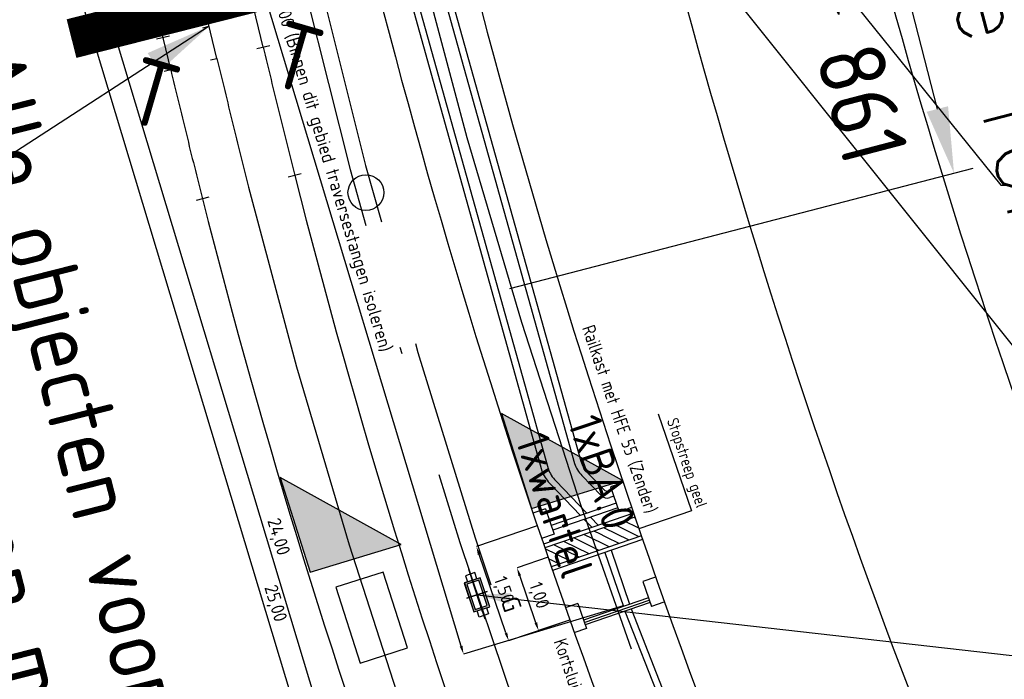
# Model space of a CAD drawing. Header units: millimetres. Extents: x 96940 to 101272, y 432237 to 434659.
# Tile 169 of 256: x 97322 to 97336, y 433430 to 433440. Entities that reach past the tile are written whole.
import ezdxf
from ezdxf.enums import TextEntityAlignment as Align

# ---------------------------------------------------------------- set-up
doc = ezdxf.new("R2010")
doc.units = ezdxf.units.MM
for name, pattern in [('CENTER', [35.225022, 22.015639, -4.403128, 4.403128, -4.403128]), ('DASHDOT', [25.4, 12.7, -6.35, 0, -6.35]), ('DASHED', [19.05, 12.7, -6.35])]:
    doc.linetypes.add(name, pattern=pattern)
for name, color, linetype in [('Aangave verhoogde contructie', 3, 'Continuous'), ('Ondergrond_Nieuw_IP', 8, 'Continuous'), ('R_BL_T_N_MAST', 7, 'Continuous'), ('R_BN_N_Kabels_en_leidingen_maatvoering', 1, 'Continuous'), ('R_BN_T_N_CONSTRUCTIE', 7, 'Continuous'), ('R_BN_T_N_Constructiecodes', 7, 'Continuous'), ('R_BN_T_N_Constructielijn', 7, 'Continuous'), ('R_BN_T_N_Hartspoor', 1, 'CENTER'), ('R_BN_T_N_Kokersysteem Groene Deksel', 7, 'Continuous'), ('R_BN_T_N_Kokersysteem trekput BA.0', 7, 'Continuous'), ('R_BN_T_N_Kokersysteem_Coordinaten', 1, 'Continuous'), ('R_BN_T_N_Kokersysteem_laagspanning', 2, 'DASHED'), ('R_BN_T_N_kokersysteem_maatvoering', 7, 'Continuous'), ('R_BN_T_N_Kokersysteem_signaal', 2, 'DASHDOT'), ('R_BN_T_N_Legplan_maatvoering', 1, 'Continuous'), ('R_BN_T_N_Spoor', 3, 'Continuous'), ('R_BN_T_N_Spoor20cm verhoging', 1, 'Continuous'), ('R_BN_T_N_Tekst', 7, 'Continuous'), ('R_BN_T_N_Thermietlassen', 7, 'Continuous'), ('R_BN_T_N_Vecomwissel_20kmh', 7, 'Continuous'), ('R_BN_T_N_Vecomwissel_20mkh_Bemating_Tekst', 1, 'Continuous'), ('R_BN_T_N_Verkanting', 7, 'Continuous'), ('R_BN_T_N_Verkanting_Maatvoering', 7, 'Continuous'), ('TWL Advies', 2, 'Continuous')]:
    doc.layers.add(name, color=color, linetype=linetype)
doc.styles.add('ISO', font='iso.shx')
doc.styles.get("Standard").update_dxf_attribs({"font": 'romans.shx'})
doc.linetypes.add('dSV_BESCHOEIING_LINKS', pattern='A,3,[144,dSV.shx,S=0.1,R=0,X=0,Y=-0.1],2', length=5)
doc.dimstyles.new('RET 1-100', dxfattribs={"dimtxt": 150, "dimasz": 125, "dimexe": 0.1, "dimexo": 0, "dimgap": 50, "dimtad": 1, "dimdec": 0, "dimzin": 1, "dimtxsty": 'ISO', "dimcen": 0, "dimclrd": 1, "dimclre": 1, "dimclrt": 7, "dimaunit": 2, "dimadec": 4, "dimazin": 0, "dimtfac": 1, "dimtdec": 0, "dimtmove": 0, "dimatfit": 0, "dimfxl": 1, "dimarcsym": 0})
doc.dimstyles.new('RET 1-500', dxfattribs={"dimtxt": 1, "dimasz": 1, "dimexe": 0.3, "dimexo": 0, "dimgap": 0.3, "dimtad": 1, "dimdec": 3, "dimzin": 1, "dimtxsty": 'Standard', "dimcen": 0, "dimclrd": 1, "dimclre": 1, "dimclrt": 7, "dimaunit": 2, "dimadec": 4, "dimazin": 0, "dimtfac": 1, "dimtdec": 3, "dimtofl": 0, "dimtmove": 0, "dimatfit": 0, "dimfxl": 1, "dimarcsym": 0})
doc.dimstyles.get("Standard").update_dxf_attribs({"dimtxt": 0.18, "dimasz": 0.18, "dimexe": 0.18, "dimexo": 0.0625, "dimgap": 0.09, "dimtad": 0, "dimtih": 1, "dimtoh": 1, "dimdec": 4, "dimzin": 0, "dimdsep": 46, "dimtxsty": 'Standard', "dimcen": 0.09, "dimadec": 0, "dimazin": 0, "dimtfac": 1, "dimtdec": 4, "dimtofl": 0, "dimtmove": 0, "dimatfit": 3, "dimfxl": 1, "dimtolj": 1, "dimtzin": 0, "dimarcsym": 0})

# ---------------------------------------------------------------- blocks, each defined once
blk = doc.blocks.new('*D43')
at = {"layer": 'Defpoints', "color": 0, "transparency": 16777216}
for p in [(97326.417, 433445.802), (97335.622, 433437.874), (97328.926, 433436.136)]:
    blk.add_point(p, dxfattribs=at)
at = {"layer": 'R_BN_T_N_Verkanting_Maatvoering', "color": 1, "lineweight": -2, "transparency": 16777216}
for p, q in [((97326.417, 433445.802), (97333.403, 433447.615)), ((97333.364, 433446.572), (97335.37, 433438.842)), ((97328.926, 433436.136), (97335.912, 433437.949))]:
    blk.add_line(p, q, dxfattribs=at)
at = {"layer": 'R_BN_T_N_Verkanting_Maatvoering', "color": 1, "transparency": 16777216}
for points in [[(97333.525, 433446.614), (97333.203, 433446.53), (97333.113, 433447.54)], [(97335.532, 433438.884), (97335.209, 433438.8), (97335.622, 433437.874)]]:
    blk.add_solid(points, dxfattribs=at)
at = {"layer": 'R_BN_T_N_Verkanting_Maatvoering', "color": 7, "transparency": 16777216, "insert": (97335.303, 433442.95), "char_height": 1, "attachment_point": 5, "rotation": 284.5516}
blk.add_mtext('Overgangszone 10m', dxfattribs=at)
blk = doc.blocks.new('Constructiecode onder')
at = {"layer": 'R_BN_T_N_Constructiecodes'}
for points in [[(-1.25, -5.3125), (-1.25, -5), (-1.25, -4.6875), (-2.5, -5)], [(-1.25, -5.3125), (-1.25, -5), (-1.25, -4.6875), (-2.5, -5)], [(-1.25, -5.3125), (-1.25, -5), (-1.25, -4.6875), (-2.5, -5)], [(-1.25, -5.3125), (-1.25, -5), (-1.25, -4.6875), (-2.5, -5)], [(1.25, -5.3125), (1.25, -5), (1.25, -4.6875), (2.5, -5)], [(1.25, -5.3125), (1.25, -5), (1.25, -4.6875), (2.5, -5)], [(1.25, -5.3125), (1.25, -5), (1.25, -4.6875), (2.5, -5)], [(1.25, -5.3125), (1.25, -5), (1.25, -4.6875), (2.5, -5)]]:
    blk.add_hatch(color=1, dxfattribs=at).paths.add_polyline_path(points)
for p, q in [((0, 0), (0, -5)), ((-2.5, -5), (-1.25, -4.6875)), ((-1.25, -5), (-1.25, -4.6875)), ((2.5, -5), (1.25, -4.6875)), ((1.25, -5), (1.25, -4.6875)), ((-1.25, -5.3125), (-2.5, -5)), ((-1.25, -5.3125), (-1.25, -5)), ((-1.25, -5), (0, -5)), ((1.25, -5), (0, -5)), ((1.25, -5.3125), (1.25, -5)), ((1.25, -5.3125), (2.5, -5))]:
    blk.add_line(p, q, dxfattribs=at)
at = {"layer": 'R_BN_T_N_Constructiecodes', "style": 'ISO'}
blk.add_attdef('CONSTR.CODE', text='', height=1, dxfattribs=at).set_placement((-3.2385, -5), align=Align.MIDDLE_RIGHT)
blk.add_attdef('CONSTR.CODE', text='', height=1, dxfattribs=at).set_placement((3, -5), align=Align.MIDDLE_LEFT)
blk = doc.blocks.new('Thermietlas')
at = {"layer": 'R_BN_T_N_Thermietlassen', "style": 'ISO'}
blk.add_text('T', height=1, dxfattribs=at).set_placement((-0.313, -0.611))
blk = doc.blocks.new('*D182')
at = {"layer": 'Defpoints', "color": 0, "transparency": 16777216}
for p in [(97329.502, 433432.086), (97329.035, 433431.927), (97329.825, 433431.14)]:
    blk.add_point(p, dxfattribs=at)
at = {"layer": 'R_BN_T_N_Vecomwissel_20mkh_Bemating_Tekst', "color": 1, "lineweight": -2, "transparency": 16777216}
for p, q in [((97329.502, 433432.086), (97329.035, 433431.927)), ((97329.318, 433431.099), (97329.076, 433431.809)), ((97329.825, 433431.14), (97329.359, 433430.981))]:
    blk.add_line(p, q, dxfattribs=at)
at = {"layer": 'R_BN_T_N_Vecomwissel_20mkh_Bemating_Tekst', "color": 1, "transparency": 16777216}
for points in [[(97329.095, 433431.816), (97329.056, 433431.802), (97329.035, 433431.927)], [(97329.338, 433431.106), (97329.298, 433431.092), (97329.359, 433430.981)]]:
    blk.add_solid(points, dxfattribs=at)
at = {"layer": 'R_BN_T_N_Vecomwissel_20mkh_Bemating_Tekst', "color": 7, "transparency": 16777216, "insert": (97329.352, 433431.507), "char_height": 0.2, "attachment_point": 5, "rotation": 288.8634, "style": 'ISO'}
blk.add_mtext('1,00', dxfattribs=at)
blk = doc.blocks.new('*D183')
at = {"layer": 'Defpoints', "color": 0, "transparency": 16777216}
for p in [(97329.34, 433432.56), (97328.423, 433432.246), (97329.825, 433431.14)]:
    blk.add_point(p, dxfattribs=at)
at = {"layer": 'R_BN_T_N_Vecomwissel_20mkh_Bemating_Tekst', "color": 1, "lineweight": -2, "transparency": 16777216}
for p, q in [((97329.34, 433432.56), (97328.423, 433432.246)), ((97328.868, 433430.945), (97328.463, 433432.128)), ((97329.825, 433431.14), (97328.908, 433430.827))]:
    blk.add_line(p, q, dxfattribs=at)
at = {"layer": 'R_BN_T_N_Vecomwissel_20mkh_Bemating_Tekst', "color": 1, "transparency": 16777216}
for points in [[(97328.483, 433432.135), (97328.444, 433432.121), (97328.423, 433432.246)], [(97328.887, 433430.952), (97328.848, 433430.938), (97328.908, 433430.827)]]:
    blk.add_solid(points, dxfattribs=at)
at = {"layer": 'R_BN_T_N_Vecomwissel_20mkh_Bemating_Tekst', "color": 7, "transparency": 16777216, "insert": (97328.821, 433431.59), "char_height": 0.2, "attachment_point": 5, "rotation": 288.8634, "style": 'ISO'}
blk.add_mtext('1,50', dxfattribs=at)
blk = doc.blocks.new('*D186')
at = {"layer": 'Defpoints', "color": 0, "transparency": 16777216}
for p in [(97325.73, 433445.596), (97333.097, 433422.75), (97328.569, 433421.385)]:
    blk.add_point(p, dxfattribs=at)
at = {"layer": 'R_BN_T_N_Vecomwissel_20mkh_Bemating_Tekst', "color": 1, "lineweight": -2, "transparency": 16777216}
for p, q in [((97325.73, 433445.596), (97321.644, 433444.365)), ((97321.681, 433444.245), (97328.533, 433421.505)), ((97333.097, 433422.75), (97328.569, 433421.385))]:
    blk.add_line(p, q, dxfattribs=at)
at = {"layer": 'R_BN_T_N_Vecomwissel_20mkh_Bemating_Tekst', "color": 1, "transparency": 16777216}
for points in [[(97321.7, 433444.251), (97321.661, 433444.239), (97321.644, 433444.365)], [(97328.553, 433421.511), (97328.513, 433421.499), (97328.569, 433421.385)]]:
    blk.add_solid(points, dxfattribs=at)
at = {"layer": 'R_BN_T_N_Vecomwissel_20mkh_Bemating_Tekst', "color": 7, "transparency": 16777216, "insert": (97325.424, 433432.391), "char_height": 0.2, "attachment_point": 5, "rotation": 286.7691, "style": 'ISO'}
blk.add_mtext('24,00', dxfattribs=at)
blk = doc.blocks.new('*D187')
at = {"layer": 'Defpoints', "color": 0, "transparency": 16777216}
for p in [(97325.689, 433445.583), (97333.249, 433421.751), (97328.539, 433420.332)]:
    blk.add_point(p, dxfattribs=at)
at = {"layer": 'R_BN_T_N_Vecomwissel_20mkh_Bemating_Tekst', "color": 1, "lineweight": -2, "transparency": 16777216}
for p, q in [((97325.689, 433445.583), (97321.326, 433444.269)), ((97321.362, 433444.149), (97328.503, 433420.452)), ((97333.249, 433421.751), (97328.539, 433420.332))]:
    blk.add_line(p, q, dxfattribs=at)
at = {"layer": 'R_BN_T_N_Vecomwissel_20mkh_Bemating_Tekst', "color": 1, "transparency": 16777216}
for points in [[(97321.382, 433444.155), (97321.342, 433444.143), (97321.326, 433444.269)], [(97328.523, 433420.458), (97328.483, 433420.445), (97328.539, 433420.332)]]:
    blk.add_solid(points, dxfattribs=at)
at = {"layer": 'R_BN_T_N_Vecomwissel_20mkh_Bemating_Tekst', "color": 7, "transparency": 16777216, "insert": (97325.379, 433431.387), "char_height": 0.2, "attachment_point": 5, "rotation": 286.7691, "style": 'ISO'}
blk.add_mtext('25,00', dxfattribs=at)
blk = doc.blocks.new('*D194')
at = {"layer": 'Defpoints', "color": 0, "transparency": 16777216}
for p in [(97324.601, 433445.255), (97323.884, 433445.039), (97330.634, 433431.352)]:
    blk.add_point(p, dxfattribs=at)
at = {"layer": 'R_BN_T_N_Vecomwissel_20mkh_Bemating_Tekst', "color": 1, "lineweight": -2, "transparency": 16777216}
for p, q in [((97324.601, 433445.255), (97323.884, 433445.039)), ((97328.192, 433430.747), (97323.92, 433444.92)), ((97330.634, 433431.352), (97328.228, 433430.627))]:
    blk.add_line(p, q, dxfattribs=at)
at = {"layer": 'R_BN_T_N_Vecomwissel_20mkh_Bemating_Tekst', "color": 1, "transparency": 16777216}
for points in [[(97323.94, 433444.926), (97323.9, 433444.914), (97323.884, 433445.039)], [(97328.212, 433430.753), (97328.172, 433430.741), (97328.228, 433430.627)]]:
    blk.add_solid(points, dxfattribs=at)
at = {"layer": 'R_BN_T_N_Vecomwissel_20mkh_Bemating_Tekst', "color": 7, "transparency": 16777216, "insert": (97326.228, 433437.881), "char_height": 0.2, "attachment_point": 5, "rotation": 286.7731, "style": 'ISO'}
blk.add_mtext('15.00 (Binnen dit gebied traversestangen isoleren)', dxfattribs=at)
blk = doc.blocks.new('Constructiecode boven rechts')
at = {"layer": 'R_BN_T_N_Constructiecodes'}
blk.add_hatch(color=1, dxfattribs=at).paths.add_polyline_path([(1.25, 5.3125), (1.25, 5), (1.25, 4.6875), (2.5, 5)])
blk.add_hatch(color=1, dxfattribs=at).paths.add_polyline_path([(1.25, 5.3125), (1.25, 5), (1.25, 4.6875), (2.5, 5)])
blk.add_hatch(color=1, dxfattribs=at).paths.add_polyline_path([(1.25, 5.3125), (1.25, 5), (1.25, 4.6875), (2.5, 5)])
blk.add_hatch(color=1, dxfattribs=at).paths.add_polyline_path([(1.25, 5.3125), (1.25, 5), (1.25, 4.6875), (2.5, 5)])
for p, q in [((1.25, 5.3125), (1.25, 5)), ((1.25, 5.3125), (2.5, 5)), ((0, 0), (0, 5)), ((1.25, 5), (0, 5)), ((2.5, 5), (1.25, 4.6875)), ((1.25, 5), (1.25, 4.6875))]:
    blk.add_line(p, q, dxfattribs=at)
at = {"layer": 'R_BN_T_N_Constructiecodes', "style": 'ISO'}
blk.add_attdef('CONSTR.CODE', text='', height=1, dxfattribs=at).set_placement((3, 5), align=Align.MIDDLE_LEFT)
blk = doc.blocks.new('tramlus 0.75x1.20')
at = {"color": 0, "flags": 128}
blk.add_lwpolyline([(-0.375, 0), (0.375, 0), (0.375, 1.2), (-0.375, 1.2)], close=True, dxfattribs=at)
blk = doc.blocks.new('BA.0')
at = {"layer": 'R_BN_T_N_Kokersysteem trekput BA.0', "color": 1, "linetype": 'Continuous'}
for p, q in [((0, 0.163), (0, -0.163)), ((0.409, 0), (-0.378, 0))]:
    blk.add_line(p, q, dxfattribs=at)
at = {"layer": 'R_BN_T_N_Kokersysteem trekput BA.0'}
for p, q in [((-0.327, -0.075), (-0.327, 0.075)), ((-0.327, 0.075), (-0.23, 0.075)), ((0.23, 0.125), (-0.23, 0.125)), ((-0.23, 0.125), (-0.23, -0.125)), ((0.23, -0.125), (0.23, 0.125)), ((0.328, 0.075), (0.23, 0.075)), ((0.328, -0.075), (0.328, 0.075)), ((-0.23, -0.075), (-0.327, -0.075)), ((-0.23, -0.125), (0.23, -0.125)), ((0.23, -0.075), (0.328, -0.075))]:
    blk.add_line(p, q, dxfattribs=at)
blk = doc.blocks.new('Groene_deksel_trekput')
at = {"layer": 'R_BN_T_N_Kokersysteem Groene Deksel'}
h = blk.add_hatch(color=256, dxfattribs=at)
h.paths.add_polyline_path([(0, 0.095), (0.2, 0.095), (0.2, 0), (0.23, 0), (0.23, 0.125), (0, 0.125)])
h.paths.add_polyline_path([(0, 0.095), (0, 0.125), (-0.23, 0.125), (-0.23, 0), (-0.2, 0), (-0.2, 0.095)])
h.paths.add_polyline_path([(-0.2, 0), (-0.23, 0), (-0.23, -0.125), (0, -0.125), (0, -0.095), (-0.2, -0.095)])
h.paths.add_polyline_path([(0, -0.095), (0, -0.125), (0.23, -0.125), (0.23, 0), (0.2, 0), (0.2, -0.095)])
at = {"layer": 'R_BN_T_N_Kokersysteem Groene Deksel', "color": 1, "linetype": 'Continuous'}
for p, q in [((0, 0.163), (0, -0.163)), ((0.268, 0), (-0.268, 0))]:
    blk.add_line(p, q, dxfattribs=at)
at = {"layer": 'R_BN_T_N_Kokersysteem Groene Deksel'}
for p, q in [((0.23, 0.125), (-0.23, 0.125)), ((-0.23, 0.125), (-0.23, -0.125)), ((0.2, 0.095), (-0.2, 0.095)), ((-0.2, 0.095), (-0.2, -0.095)), ((0.2, -0.095), (0.2, 0.095)), ((0.23, -0.125), (0.23, 0.125)), ((-0.23, -0.125), (0.23, -0.125)), ((-0.2, -0.095), (0.2, -0.095))]:
    blk.add_line(p, q, dxfattribs=at)
at = {"layer": 'R_BN_T_N_Kokersysteem Groene Deksel', "insert": (0.192, 0.583), "char_height": 0.275, "width": 0.62471, "attachment_point": 1}
blk.add_mtext('{\\Fisocp|c0;G}', dxfattribs=at)

msp = doc.modelspace()

# ---------------------------------------------------------------- hatches: boundary and pattern name
at = {"layer": 'R_BN_T_N_Verkanting', "linetype": 'Continuous', "ltscale": 0.05}
for points in [[(97328.80304, 433434.25156), (97329.25266, 433432.8205), (97330.62463, 433433.24156)], [(97325.466, 433433.29018), (97325.91562, 433431.85912), (97327.28759, 433432.28018)]]:
    msp.add_hatch(color=256, dxfattribs=at).paths.add_polyline_path(points)

# ---------------------------------------------------------------- linework, layer by layer
at = {"layer": 'Aangave verhoogde contructie', "linetype": 'DASHED', "ltscale": 50, "const_width": 0.6}
msp.add_lwpolyline([(97322.31941, 433439.90308), (97332.73589, 433442.54273)], dxfattribs=at)
at = {"layer": 'Ondergrond_Nieuw_IP', "linetype": 'dSV_BESCHOEIING_LINKS', "flags": 128}
msp.add_lwpolyline([(97339.209, 433484.709, 0.150899), (97336.695, 433483.257), (97331.73923, 433478.40701, 0.22876171), (97331.14879, 433476.77123, -0.01269396), (97331.31098, 433474.69592, -0.0042653), (97331.35348, 433473.73246, -0.0176126), (97331.35621, 433466.22065), (97331.2333, 433462.69613, 0.00104167), (97331.20145, 433461.72464, 0.00208334), (97331.17641, 433460.78095, 0.00312501), (97331.16166, 433459.86505, 0.00416669), (97331.1603, 433458.97702, 0.00520838), (97331.17512, 433458.11711, 0.00625053), (97331.20851, 433457.28568, 0.00727809), (97331.2624, 433456.48498, 0.00930615), (97331.34923, 433455.62271, 0.00730452), (97331.45651, 433454.82444, 0.00427622), (97331.57208, 433454.09319, 0.01759808), (97332.87891, 433447.66269), (97333.5823, 433444.73375, 0.00104167), (97333.81124, 433443.78908, 0.00208333), (97334.03932, 433442.87303), (97334.03892, 433442.87293, 0.10381856), (97353.06959, 433403.98234, 0.11416434), (97375.92485, 433385.4444, 0.45297152), (97378.69838, 433386.60566), (97381.44962, 433394.80778, 0.14063084), (97381.49838, 433395.90993), (97378.523, 433408.325)], format="xyb", dxfattribs=at)
at = {"layer": 'Ondergrond_Nieuw_IP', "linetype": 'Continuous'}
msp.add_lwpolyline([(97331.13084, 433442.13599, 0.10383677), (97350.70806, 433402.13214, 0.13075701), (97378.3051, 433381.20899, 0.32199249), (97380.57526, 433381.75096), (97386.90762, 433389.06733, 0.24171124), (97387.3403, 433390.84231), (97382.89908, 433409.37376)], format="xyb", dxfattribs=at)
at = {"layer": 'R_BL_T_N_MAST'}
msp.add_circle((97326.75663, 433437.58172), 0.27, dxfattribs=at)
at = {"layer": 'R_BN_T_N_CONSTRUCTIE', "linetype": 'Continuous', "ltscale": 0.05}
for p, q in [((97325.30663, 433439.79556), (97325.11216, 433439.74886)), ((97324.41449, 433439.58131), (97324.51173, 433439.60466)), ((97323.71683, 433439.41377), (97323.9113, 433439.46047)), ((97325.78132, 433437.86324), (97325.58745, 433437.81411)), ((97324.39029, 433437.51073), (97324.19642, 433437.4616))]:
    msp.add_line(p, q, dxfattribs=at)
at = {"layer": 'R_BN_T_N_Constructielijn'}
for p, q in [((97324.29774, 433440.06749), (97324.39497, 433440.09084)), ((97323.60007, 433439.89995), (97323.79455, 433439.94665))]:
    msp.add_line(p, q, dxfattribs=at)
at = {"layer": 'R_BN_T_N_Hartspoor', "ltscale": 0.5}
msp.add_line((97324.51173, 433439.60466), (97285.71493, 433601.15735), dxfattribs=at)
at = {"layer": 'R_BN_T_N_Hartspoor', "linetype": 'Continuous', "ltscale": 0.05}
msp.add_lwpolyline([(97324.51173, 433439.60466, 0.00104167), (97324.74727, 433438.6328, 0.00208334), (97324.98887, 433437.66243)], format="xyb", dxfattribs=at)
msp.add_lwpolyline([(97324.51173, 433439.60466, 0.00104167), (97324.74727, 433438.6328, 0.00208334), (97324.98887, 433437.66243)], format="xyb", dxfattribs=at)
at = {"layer": 'R_BN_T_N_Hartspoor', "ltscale": 0.5}
for centre, radius, start, end in [((97436.19525, 433468.76048), 112.1029, 194.220037, 217.9328641), ((97430.529, 433464.40646), 108.8759, 194.2195285, 217.7387291)]:
    msp.add_arc(centre, radius, start, end, dxfattribs=at)
at = {"layer": 'R_BN_T_N_Kokersysteem_laagspanning', "ltscale": 0.3}
msp.add_arc((97433.21096, 433466.23857), 110.14283, 193.3376864, 217.6387403, dxfattribs=at)
at = {"layer": 'R_BN_T_N_Kokersysteem_signaal', "color": 2, "linetype": 'DASHDOT', "ltscale": 0.3}
msp.add_arc((97433.25254, 433466.25752), 110.42733, 193.3419661, 217.6335693, dxfattribs=at)
at = {"layer": 'R_BN_T_N_Spoor'}
for p, q in [((97325.20939, 433439.77221), (97292.08731, 433577.69498)), ((97323.81407, 433439.43712), (97290.69198, 433577.35989))]:
    msp.add_line(p, q, dxfattribs=at)
at = {"layer": 'R_BN_T_N_Spoor', "linetype": 'Continuous', "ltscale": 0.05}
for points in [[(97325.20939, 433439.77221, 0.00104167), (97325.44423, 433438.80325, 0.00208334), (97325.68439, 433437.83868)], [(97325.20939, 433439.77221, 0.00104167), (97325.44423, 433438.80325, 0.00208334), (97325.68439, 433437.83868)], [(97323.81407, 433439.43712, 0.00104167), (97324.05031, 433438.46235, 0.00208334), (97324.29335, 433437.48618)], [(97323.81407, 433439.43712, 0.00104167), (97324.05031, 433438.46235, 0.00208334), (97324.29335, 433437.48618)]]:
    msp.add_lwpolyline(points, format="xyb", dxfattribs=at)
at = {"layer": 'R_BN_T_N_Spoor', "color": 3}
for radius in [111.3854, 112.8204]:
    msp.add_arc((97436.19525, 433468.76048), radius, 194.220037, 217.9328641, dxfattribs=at)
at = {"layer": 'R_BN_T_N_Spoor', "linetype": 'Continuous', "ltscale": 0.05}
for radius, end in [(108.1584, 217.7390797), (109.5934, 217.7383832)]:
    msp.add_arc((97430.529, 433464.40646), radius, 194.2195285, end, dxfattribs=at)
at = {"layer": 'R_BN_T_N_Spoor20cm verhoging', "color": 9, "linetype": 'DASHED', "ltscale": 5, "const_width": 0.6}
msp.add_lwpolyline([(97322.31941, 433439.90308), (97332.73589, 433442.54273)], dxfattribs=at)
at = {"layer": 'R_BN_T_N_Vecomwissel_20kmh'}
for p, q in [((97327.03344, 433443.75315), (97329.90069, 433433.50136)), ((97327.13064, 433443.77665), (97329.99532, 433433.53369)), ((97326.5474, 433443.63563), (97329.41065, 433433.38901)), ((97326.6446, 433443.65914), (97329.50528, 433433.42134)), ((97330.01334, 433433.31654), (97330.30115, 433433.01707)), ((97330.10797, 433433.34887), (97330.3414, 433433.10599)), ((97329.52329, 433433.20419), (97329.99254, 433432.71595)), ((97329.61792, 433433.23653), (97330.08717, 433432.74828)), ((97330.63333, 433433.21281), (97330.44407, 433433.14814)), ((97330.44407, 433433.14814), (97330.57339, 433432.76963)), ((97330.46023, 433433.10083), (97330.41972, 433433.08699)), ((97330.49257, 433433.0062), (97330.43169, 433432.9854)), ((97330.5291, 433432.89927), (97329.54969, 433432.56464)), ((97330.76265, 433432.83429), (97330.57339, 433432.76963)), ((97329.46466, 433432.81352), (97329.2754, 433432.74885)), ((97330.79207, 433432.74819), (97329.43414, 433432.28424)), ((97330.81156, 433432.69116), (97329.45363, 433432.2272)), ((97329.46466, 433432.81352), (97329.59398, 433432.435)), ((97330.55303, 433432.82924), (97329.57361, 433432.49462)), ((97330.14375, 433432.68941), (97330.26149, 433432.56691)), ((97330.04912, 433432.65708), (97330.16686, 433432.53458)), ((97329.59398, 433432.435), (97329.40472, 433432.37034)), ((97330.90855, 433432.40727), (97329.55062, 433431.94332)), ((97330.92722, 433432.35261), (97329.56929, 433431.88866)), ((97329.97237, 433432.08741), (97329.59148, 433432.2743)), ((97329.82181, 433432.03597), (97329.45796, 433432.21451)), ((97330.35945, 433432.15863), (97330.63746, 433431.34491)), ((97330.45408, 433432.19096), (97330.73209, 433431.37724)), ((97329.67126, 433431.98453), (97329.5094, 433432.06395)), ((97331.12021, 433431.78777), (97330.93095, 433431.72311)), ((97330.93095, 433431.72311), (97331.06027, 433431.34459)), ((97329.95154, 433431.38848), (97329.76228, 433431.32382)), ((97329.95154, 433431.38848), (97330.08086, 433431.00997)), ((97331.01598, 433431.47424), (97330.03657, 433431.13961)), ((97330.04853, 433431.1046), (97331.02794, 433431.43922)), ((97331.03991, 433431.40421), (97330.06049, 433431.06958)), ((97331.24953, 433431.40926), (97331.06027, 433431.34459)), ((97330.66139, 433431.27489), (97333.59763, 433423.78975)), ((97330.75602, 433431.30722), (97333.68082, 433423.84701)), ((97330.08086, 433431.00997), (97329.8916, 433430.9453))]:
    msp.add_line(p, q, dxfattribs=at)
at = {"layer": 'R_BN_T_N_Vecomwissel_20kmh', "color": 0}
for p, q in [((97330.8169, 433432.67552), (97330.79592, 433432.68581)), ((97330.87569, 433432.39604), (97330.49481, 433432.58294)), ((97330.86834, 433432.52496), (97330.64536, 433432.63438)), ((97330.31233, 433432.29654), (97330.04315, 433432.42862)), ((97330.26089, 433432.44709), (97330.1937, 433432.48006)), ((97330.38785, 433432.38479), (97330.26089, 433432.44709)), ((97330.72514, 433432.3446), (97330.34426, 433432.5315)), ((97330.57458, 433432.29316), (97330.38785, 433432.38479)), ((97330.12292, 433432.13885), (97329.74204, 433432.32574)), ((97330.27347, 433432.19029), (97329.89259, 433432.37718)), ((97330.42403, 433432.24173), (97330.31233, 433432.29654))]:
    msp.add_line(p, q, dxfattribs=at)
at = {"layer": 'R_BN_T_N_Vecomwissel_20kmh'}
for centre, radius, start, end in [((97330.37383, 433433.66301), 0.5, 198.863359, 223.863359), ((97330.46846, 433433.69534), 0.5, 198.863359, 223.863359), ((97329.88379, 433433.55067), 0.5, 198.863359, 223.863359), ((97329.97842, 433433.583), 0.5, 198.863359, 223.863359), ((97330.39128, 433433.10369), 0.125, 223.863359, 288.863358), ((97330.39547, 433433.15796), 0.075, 223.863359, 288.863358)]:
    msp.add_arc(centre, radius, start, end, dxfattribs=at)
at = {"layer": 'R_BN_T_N_Vecomwissel_20mkh_Bemating_Tekst'}
for p, q in [((97331.1626, 433434.24672), (97331.66245, 433432.7837)), ((97331.66245, 433432.7837), (97330.87225, 433432.51372))]:
    msp.add_line(p, q, dxfattribs=at)
at = {"layer": 'R_BN_T_N_Verkanting', "linetype": 'Continuous', "ltscale": 0.05}
for points in [[(97328.80304, 433434.25156), (97329.25266, 433432.8205), (97330.62463, 433433.24156), (97328.80304, 433434.25156)], [(97325.466, 433433.29018), (97325.91562, 433431.85912), (97327.28759, 433432.28018), (97325.466, 433433.29018)]]:
    msp.add_lwpolyline(points, dxfattribs=at)

# ---------------------------------------------------------------- block references
at = {"layer": 'R_BN_T_N_Constructiecodes', "color": 0, "linetype": 'ByBlock'}
ref = msp.add_blockref('Constructiecode onder', (97322.20804, 433443.24826), dxfattribs=dict(at, rotation=283.5038322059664))
ref.add_attrib('CONSTR.CODE', '827', dxfattribs={"height": 1, "rotation": 283.503832, "style": 'ISO'}).set_placement((97316.96538, 433445.06597), align=Align.MIDDLE_RIGHT)
ref.add_attrib('CONSTR.CODE', '826', dxfattribs={"height": 1, "rotation": 283.503832, "style": 'ISO'}).set_placement((97319.26935, 433441.7977), align=Align.MIDDLE_LEFT)
at = {"layer": 'R_BN_T_N_Constructiecodes', "color": 0, "linetype": 'ByBlock', "lineweight": -2, "rotation": 284.6534709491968}
msp.add_blockref('Constructiecode boven rechts', (97328.41481, 433441.42252), dxfattribs=at).add_auto_attribs({'CONSTR.CODE': '861'})
at = {"layer": 'R_BN_T_N_Kokersysteem Groene Deksel', "rotation": 288.3934131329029}
msp.add_blockref('Groene_deksel_trekput', (97328.43151, 433431.5191), dxfattribs=at)
at = {"layer": 'R_BN_T_N_Kokersysteem trekput BA.0', "color": 0, "linetype": 'ByBlock', "lineweight": -2, "rotation": 108.3512357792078}
msp.add_blockref('BA.0', (97328.43156, 433431.51912), dxfattribs=at)
at = {"layer": 'R_BN_T_N_Thermietlassen', "color": 0, "linetype": 'ByBlock', "rotation": 343.8}
for p in [(97325.70081, 433439.73854), (97323.54029, 433439.18913)]:
    msp.add_blockref('Thermietlas', p, dxfattribs=at)
at = {"layer": 'TWL Advies', "rotation": 17.82331016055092}
msp.add_blockref('tramlus 0.75x1.20', (97327.026, 433430.60515), dxfattribs=at)

# ---------------------------------------------------------------- texts
at = {"layer": 'R_BN_T_N_kokersysteem_maatvoering', "insert": (97330.26889, 433434.28077), "char_height": 0.5, "width": 0.6247051, "attachment_point": 1, "rotation": 288.641602}
msp.add_mtext('{\\Fisocp|c0;1xBA.0\\P1xwartel}', dxfattribs=at)
at = {"layer": 'R_BN_T_N_Vecomwissel_20mkh_Bemating_Tekst', "color": 7, "style": 'ISO', "width": 0.9}
for s, p in [('Railkast met HFE 55 (Zender)', (97330.00993, 433435.54308)), ('Kortsluitverbinding', (97329.58341, 433430.81747))]:
    msp.add_text(s, height=0.2, rotation=288.863358, dxfattribs=at).set_placement(p)
msp.add_text('Stopstreep geel', height=0.175, rotation=288.863358, dxfattribs=at).set_placement((97331.59944, 433433.50966), align=Align.MIDDLE_CENTER)
at = {"layer": 'R_BN_T_N_Vecomwissel_20mkh_Bemating_Tekst', "color": 7, "insert": (97321.54483, 433439.88056), "char_height": 1, "attachment_point": 1, "rotation": 284.240444, "style": 'ISO'}
msp.add_mtext_dynamic_manual_height_columns('Alle objecten voor het wissel isoleren met Edilon', width=12.9846506, gutter_width=12.5, heights=[0], dxfattribs=at)

# ---------------------------------------------------------------- dimensions: what is measured, and where the dimension line sits
at = {"layer": 'R_BN_T_N_Vecomwissel_20mkh_Bemating_Tekst'}
for base, p1, p2, angle, picture, middle in [((97328.56882, 433421.38516), (97325.72998, 433445.59566), (97333.09659, 433422.74952), 106.769134, '*D186', (97325.26663, 433432.34389)), ((97328.53881, 433420.33182), (97325.68923, 433445.58338), (97333.24896, 433421.75113), 106.769134, '*D187', (97325.22181, 433431.33965)), ((97328.42301, 433432.24627), (97329.82503, 433431.14016), (97329.34012, 433432.55962), 108.863358, '*D183', (97328.66549, 433431.53655)), ((97329.03528, 433431.92708), (97329.82509, 433431.14018), (97329.50172, 433432.08645), 108.863358, '*D182', (97329.19693, 433431.45394))]:
    dim = msp.add_linear_dim(base=base, p1=p1, p2=p2, angle=angle, dimstyle='RET 1-100', override={"dimtxt": 0.2, "dimasz": 0.125, "dimexe": 0, "dimgap": 0.05, "dimdec": 2}, dxfattribs=at)
    dim.commit()
    dim.dimension.update_dxf_attribs({"geometry": picture, "text_midpoint": middle, "dimtype": 160})
dim = msp.add_linear_dim(base=(97323.88435, 433445.03946), p1=(97330.63447, 433431.35232), p2=(97324.60067, 433445.25536), angle=106.773109, text='15.00 (Binnen dit gebied traversestangen isoleren)', dimstyle='RET 1-100', override={"dimtxt": 0.2, "dimasz": 0.125, "dimexe": 0, "dimgap": 0.05, "dimdec": 2}, dxfattribs=at)
dim.commit()
dim.dimension.update_dxf_attribs({"geometry": '*D194', "text_midpoint": (97326.05734, 433437.82992), "dimtype": 160})
at = {"layer": 'R_BN_T_N_Verkanting_Maatvoering'}
dim = msp.add_linear_dim(base=(97335.62161, 433437.8739), p1=(97326.41732, 433445.80177), p2=(97328.92636, 433436.13596), angle=284.551602, text='Overgangszone 10m', dimstyle='RET 1-500', dxfattribs=at)
dim.commit()
dim.dimension.update_dxf_attribs({"geometry": '*D43', "text_midpoint": (97334.36709, 433442.70681), "dimtype": 161})

# ---------------------------------------------------------------- leaders
at = {"layer": 'R_BN_N_Kabels_en_leidingen_maatvoering', "color": 1, "annotation_type": 0, "has_hookline": 1, "hookline_direction": 0, "text_width": 10.71429}
for points in [[(97326.85847, 433449.46156), (97336.32529, 433437.69332), (97336.62529, 433437.69332)], [(97327.82538, 433446.14319), (97339.26429, 433431.81352), (97339.56429, 433431.81352)]]:
    msp.add_leader(points, dimstyle='RET 1-500', override={"dimasz": 0.3, "dimexe": 0, "dimzin": 0, "dimtofl": 1, "dimatfit": 2}, dxfattribs=at)
at = {"layer": 'R_BN_T_N_Kokersysteem_Coordinaten', "color": 7, "annotation_type": 0, "has_hookline": 1, "hookline_direction": 0, "text_width": 5.33333}
msp.add_leader([(97328.43156, 433431.51912), (97337.91753, 433430.44423)], dimstyle='RET 1-500', override={"dimasz": 0.5, "dimexe": 0, "dimzin": 0, "dimtofl": 1, "dimatfit": 2}, dxfattribs=at)
at = {"layer": 'R_BN_T_N_Legplan_maatvoering', "color": 4, "annotation_type": 0, "has_hookline": 1, "hookline_direction": 1, "text_width": 10.42857}
msp.add_leader([(97324.39497, 433440.09084), (97320.83531, 433437.78232), (97319.83531, 433437.78232)], dimstyle='RET 1-500', override={"dimexe": 0, "dimzin": 0, "dimtofl": 1, "dimatfit": 2}, dxfattribs=at)
at = {"layer": 'R_BN_T_N_Tekst', "color": 1, "linetype": 'Continuous', "ltscale": 0.05}
msp.add_leader([(97329.35585, 433449.6551), (97337.91039, 433452.13399), (97341.71653, 433436.19639)], dimstyle='Standard', override={"dimasz": 1}, dxfattribs=at)
msp.add_leader([(97329.35585, 433449.6551), (97337.91039, 433452.13399), (97341.71653, 433436.19639)], dimstyle='Standard', override={"dimasz": 1}, dxfattribs=at)

doc.saveas('drawing.dxf')
